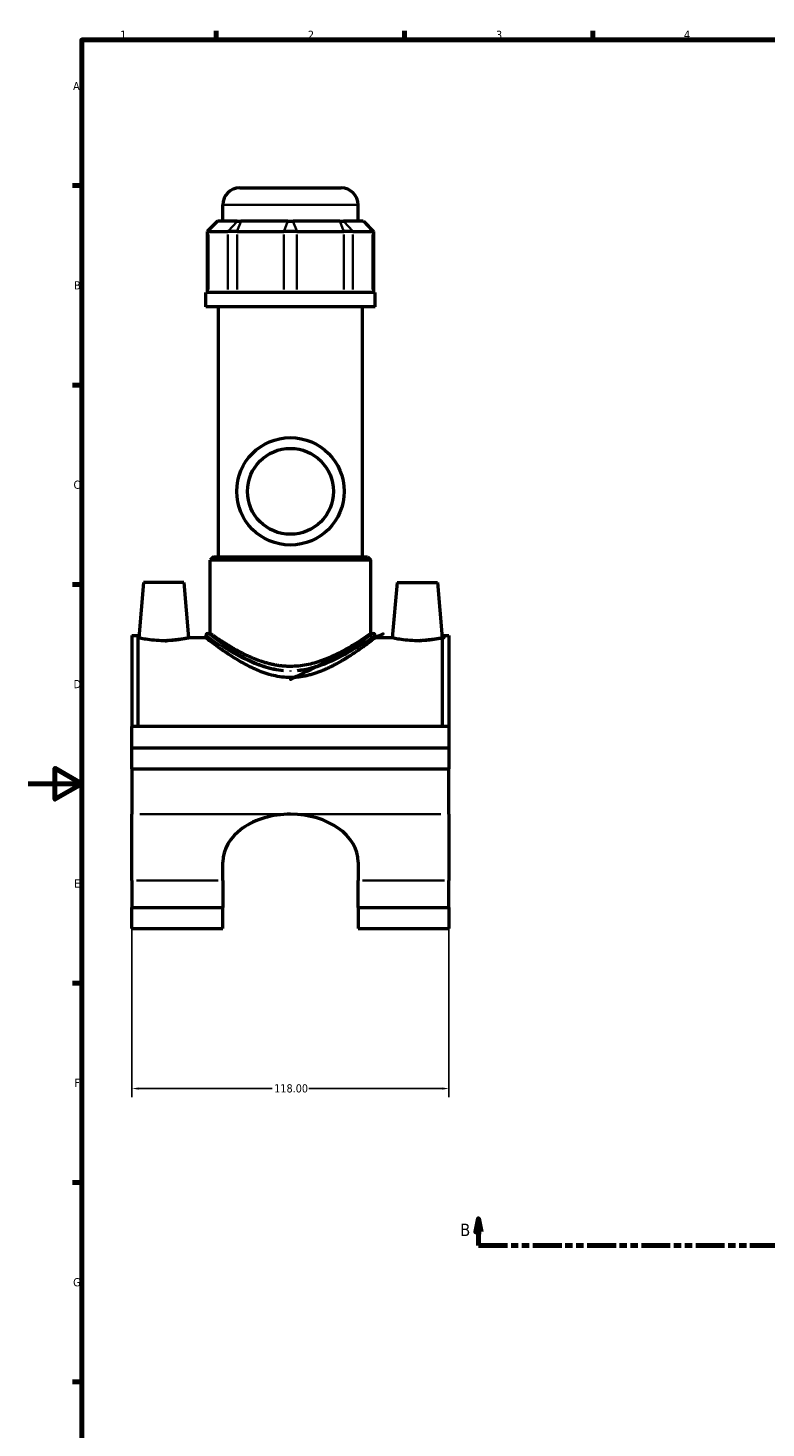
# Model space of a CAD drawing. Header units: millimetres. Extents: x 0 to 898, y -421 to 987.
# Tile 3 of 6: x 0 to 275, y 57 to 578. Entities that reach past the tile are written whole.
import ezdxf

# ---------------------------------------------------------------- set-up
doc = ezdxf.new("R2010")
doc.units = ezdxf.units.MM
doc.linetypes.add('DOUBLE_DASH_CHAIN', pattern=[1.2403, 0.6614, -0.0827, 0.1654, -0.0827, 0.1654, -0.0827])
for name, color, linetype, lineweight in [('Border (ANSI)', 7, 'Continuous', 70), ('Dimension (ANSI)', 7, 'Continuous', 25), ('Section Line (ANSI)', 7, 'DOUBLE_DASH_CHAIN', 70), ('Visible (ANSI)', 7, 'Continuous', 50), ('Visible Narrow (ANSI)', 7, 'Continuous', 35)]:
    doc.layers.add(name, color=color, linetype=linetype, lineweight=lineweight)
doc.styles.add('Label Text (ANSI)', font='tahoma.ttf')
doc.styles.add('Note Text (ANSI)', font='tahoma.ttf')
doc.dimstyles.new('Default - mm (ANSI)', dxfattribs={"dimtxt": 3.04800009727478, "dimasz": 2.5, "dimexe": 3.175, "dimexo": 1.6002, "dimgap": 0.7999999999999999, "dimtad": 0, "dimtoh": 1, "dimrnd": 1e-08, "dimzin": 4, "dimdsep": 46, "dimtxsty": 'Note Text (ANSI)', "dimcen": 0.09, "dimdle": 10, "dimclrd": 256, "dimclre": 256, "dimclrt": 256, "dimadec": 1, "dimazin": 1, "dimtfac": 1, "dimtofl": 0, "dimtmove": 0, "dimatfit": 3, "dimfxl": 1, "dimtolj": 1, "dimtzin": 4, "dimlwd": -1, "dimlwe": -1, "dimarcsym": 0})

# ---------------------------------------------------------------- blocks, each defined once
blk = doc.blocks.new('Borders Default Border')
at = {"layer": 'Border (ANSI)'}
for p, q in [((70.08333206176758, 574.0000152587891), (70.08333206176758, 577.4480056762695)), ((140.1666641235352, 574.0000152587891), (140.1666641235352, 577.4480056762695)), ((210.2499961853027, 574.0000152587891), (210.2499961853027, 577.4480056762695)), ((20, 519.7499847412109), (16.55200004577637, 519.7499847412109)), ((20, 445.4999923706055), (16.55200004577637, 445.4999923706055)), ((20, 371.25), (16.55200004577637, 371.25)), ((20, 222.7499961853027), (16.55200004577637, 222.7499961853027)), ((20, 148.5000038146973), (16.55200004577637, 148.5000038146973)), ((20, 74.25000190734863), (16.55200004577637, 74.25000190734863))]:
    blk.add_line(p, q, dxfattribs=at)
at = {"layer": 'Border (ANSI)', "flags": 128}
for points in [[(20, 20), (20, 574.0000152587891), (820.9999847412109, 574.0000152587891), (820.9999847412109, 20), (20, 20)], [(0, 297.0000076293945), (20, 297.0000076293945), (10, 302.773494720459), (10, 291.2265014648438), (20, 297.0000076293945)]]:
    blk.add_lwpolyline(points, dxfattribs=at)
at = {"layer": 'Border (ANSI)', "color": 230, "true_color": 0xff0080, "char_height": 3.048000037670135, "attachment_point": 7, "style": 'Note Text (ANSI)'}
for s, insert in [('1', (34.3540311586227, 574.4)), ('2', (104.2008390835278, 574.4)), ('3', (174.2597883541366, 574.3357795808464)), ('4', (244.2285165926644, 574.4)), ('A', (16.77949436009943, 555.3509999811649)), ('B', (17.14579267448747, 481.1009999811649)), ('C', (16.95163907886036, 406.7966596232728)), ('D', (16.95930643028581, 332.600999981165)), ('E', (17.20507306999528, 258.350999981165)), ('F', (17.28781862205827, 184.100999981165)), ('G', (16.81084813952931, 109.7917195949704))]:
    blk.add_mtext(s, dxfattribs=dict(at, insert=insert))
blk = doc.blocks.new('2dTransSection0')
at = {"layer": 'Section Line (ANSI)', "linetype": 'Continuous'}
for p, q in [((167.710980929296, 135.1005223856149), (166.710980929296, 130.1005223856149)), ((167.710980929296, 130.1005223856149), (167.710980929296, 135.1005223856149)), ((168.710980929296, 130.1005223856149), (167.710980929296, 135.1005223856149)), ((542.3048552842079, 135.1005223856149), (541.3048552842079, 130.1005223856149)), ((542.3048552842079, 130.1005223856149), (542.3048552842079, 135.1005223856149)), ((543.3048552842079, 130.1005223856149), (542.3048552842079, 135.1005223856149)), ((166.710980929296, 130.1005223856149), (168.710980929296, 130.1005223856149)), ((167.710980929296, 125.1005223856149), (167.710980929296, 130.1005223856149)), ((541.3048552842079, 130.1005223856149), (543.3048552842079, 130.1005223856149)), ((542.3048552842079, 125.1005223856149), (542.3048552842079, 130.1005223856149)), ((167.710980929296, 125.1005223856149), (178.3305743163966, 125.1005223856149)), ((531.6852618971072, 125.1005223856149), (542.3048552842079, 125.1005223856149))]:
    blk.add_line(p, q, dxfattribs=at)
at = {"layer": 'Section Line (ANSI)', "linetype": 'DOUBLE_DASH_CHAIN', "ltscale": 16.30314636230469}
blk.add_line((167.710980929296, 125.1005223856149), (542.3048552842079, 125.1005223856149), dxfattribs=at)
at = {"layer": 'Section Line (ANSI)', "linetype": 'Continuous', "flags": 128}
for points in [[(168.7109825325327, 130.1005223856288), (167.7109787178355, 135.1005223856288), (166.7109749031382, 130.1005223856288), (168.7109825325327, 130.1005223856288)], [(543.304850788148, 130.1005223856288), (542.3048565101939, 135.1005223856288), (541.3048526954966, 130.1005223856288), (543.304850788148, 130.1005223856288)]]:
    blk.add_lwpolyline(points, dxfattribs=at)
at = {"layer": 'Section Line (ANSI)'}
for points in [[(168.7109825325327, 130.1005223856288), (167.7109787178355, 135.1005223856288), (166.7109749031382, 130.1005223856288), (168.7109825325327, 130.1005223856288)], [(543.304850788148, 130.1005223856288), (542.3048565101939, 135.1005223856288), (541.3048526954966, 130.1005223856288), (543.304850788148, 130.1005223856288)]]:
    blk.add_solid(points, dxfattribs=at)
at = {"layer": 'Section Line (ANSI)', "char_height": 4.571999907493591, "attachment_point": 7, "style": 'Label Text (ANSI)'}
for insert in [(160.9631579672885, 128.6005223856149), (546.2620564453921, 128.6005223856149)]:
    blk.add_mtext('B', dxfattribs=dict(at, insert=insert))
blk = doc.blocks.new('*D8')
at = {"layer": 'Defpoints', "color": 0, "transparency": 16777216}
for p in [(38.71529711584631, 255.7573716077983), (156.7152971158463, 255.7573716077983), (156.7152971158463, 183.5039049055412)]:
    blk.add_point(p, dxfattribs=at)
at = {"layer": 'Dimension (ANSI)', "transparency": 16777216}
for p, q in [((38.71529711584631, 254.1571716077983), (38.7152971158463, 180.3289049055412)), ((156.7152971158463, 254.1571716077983), (156.7152971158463, 180.3289049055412)), ((41.2152971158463, 183.5039049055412), (90.87558977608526, 183.5039049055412)), ((154.2152971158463, 183.5039049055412), (104.5550044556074, 183.5039049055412))]:
    blk.add_line(p, q, dxfattribs=at)
for points in [[(41.2152971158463, 183.9205715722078), (41.2152971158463, 183.0872382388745), (38.7152971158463, 183.5039049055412)], [(154.2152971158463, 183.9205715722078), (154.2152971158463, 183.0872382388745), (156.7152971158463, 183.5039049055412)]]:
    blk.add_solid(points, dxfattribs=at)
at = {"layer": 'Dimension (ANSI)', "color": 230, "true_color": 0xff0080, "transparency": 16777216, "insert": (91.67558977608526, 185.0975033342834), "char_height": 3.04800009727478, "attachment_point": 1, "style": 'Note Text (ANSI)'}
blk.add_mtext('\\A1;118.00', dxfattribs=at)

msp = doc.modelspace()

# ---------------------------------------------------------------- linework, layer by layer
at = {"layer": 'Visible (ANSI)'}
for p, q in [((78.81529711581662, 518.8983328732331), (116.6152971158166, 518.8983328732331)), ((72.51529711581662, 506.5083328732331), (72.51529711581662, 512.5983328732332)), ((122.9152971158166, 506.5083328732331), (122.9152971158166, 512.5983328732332)), ((70.51436797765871, 506.5083328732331), (66.7343679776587, 502.7283328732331)), ((70.51436797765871, 506.5083328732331), (70.70619155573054, 506.5083328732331)), ((77.9350683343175, 506.5083328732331), (70.70619155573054, 506.5083328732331)), ((77.9350683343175, 506.5083328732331), (79.29888250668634, 506.5083328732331)), ((96.7509348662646, 506.5083328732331), (79.29888250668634, 506.5083328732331)), ((96.7509348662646, 506.5083328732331), (98.67965936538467, 506.5083328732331)), ((116.1317117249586, 506.5083328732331), (98.67965936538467, 506.5083328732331)), ((116.1317117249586, 506.5083328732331), (117.4955258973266, 506.5083328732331)), ((124.7244026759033, 506.5083328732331), (117.4955258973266, 506.5083328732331)), ((124.7244026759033, 506.5083328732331), (124.9162262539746, 506.5083328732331)), ((124.9162262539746, 506.5083328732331), (128.6962262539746, 502.7283328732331)), ((67.2139269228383, 502.7283328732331), (66.7343679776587, 502.7283328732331)), ((66.7343679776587, 502.7283328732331), (66.7343679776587, 479.9583328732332)), ((67.21392692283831, 502.7283328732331), (74.44280370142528, 502.7283328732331)), ((77.85233913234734, 502.7283328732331), (74.44280370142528, 502.7283328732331)), ((77.85233913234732, 502.7283328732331), (95.3043914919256, 502.7283328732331)), ((100.1262027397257, 502.7283328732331), (95.3043914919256, 502.7283328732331)), ((100.1262027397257, 502.7283328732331), (117.5782550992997, 502.7283328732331)), ((120.9877905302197, 502.7283328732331), (117.5782550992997, 502.7283328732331)), ((120.9877905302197, 502.7283328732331), (128.2166673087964, 502.7283328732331)), ((128.6962262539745, 502.7283328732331), (128.2166673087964, 502.7283328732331)), ((128.6962262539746, 502.7283328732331), (128.6962262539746, 479.9583328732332)), ((129.2152971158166, 479.9583328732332), (66.21529711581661, 479.9583328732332)), ((66.21529711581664, 474.6483328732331), (66.21529711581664, 479.9583328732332)), ((129.2152971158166, 474.6483328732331), (129.2152971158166, 479.9583328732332)), ((129.2152971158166, 474.6483328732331), (66.21529711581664, 474.6483328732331)), ((70.94029711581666, 381.4983328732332), (70.94029711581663, 474.6483328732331)), ((124.4902971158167, 381.4983328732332), (124.4902971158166, 474.6483328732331)), ((69.05029711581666, 381.4983328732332), (67.79029711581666, 380.2383328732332)), ((69.05029711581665, 381.4983328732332), (126.3802971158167, 381.4983328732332)), ((126.3802971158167, 381.4983328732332), (127.6402971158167, 380.2383328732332)), ((127.6402971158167, 380.2383328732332), (67.79029711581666, 380.2383328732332)), ((67.79029711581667, 352.9863328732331), (67.79029711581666, 380.2383328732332)), ((127.6402971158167, 352.9863328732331), (127.6402971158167, 380.2383328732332)), ((43.01529711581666, 371.8983328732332), (41.21740508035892, 351.3483328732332)), ((58.01529711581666, 371.8983328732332), (43.01529711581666, 371.8983328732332)), ((58.01529711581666, 371.8983328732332), (59.8131891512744, 351.3483328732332)), ((137.4152971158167, 371.8983328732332), (135.6174050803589, 351.3483328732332)), ((137.4152971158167, 371.8983328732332), (152.4152971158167, 371.8983328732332)), ((152.4152971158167, 371.8983328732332), (154.2131891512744, 351.3483328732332)), ((38.71529711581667, 352.1673328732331), (38.71529711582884, 318.2733328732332)), ((38.71529711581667, 352.1673328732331), (41.07529711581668, 352.1673328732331)), ((41.07529711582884, 318.2733328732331), (41.07529711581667, 352.1673328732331)), ((41.21740508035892, 351.3483328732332), (41.07529711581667, 351.3483328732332)), ((66.21529711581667, 351.3483328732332), (59.8131891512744, 351.3483328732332)), ((66.21529711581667, 352.3563328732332), (66.21529711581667, 351.3483328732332)), ((66.84529711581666, 352.9863328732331), (67.79029711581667, 352.9863328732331)), ((127.6402971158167, 352.9863328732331), (128.5852971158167, 352.9863328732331)), ((129.2152971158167, 352.3563328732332), (129.2152971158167, 351.3483328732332)), ((135.617405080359, 351.3483328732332), (129.2152971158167, 351.3483328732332)), ((154.3552971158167, 351.3483328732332), (154.2131891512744, 351.3483328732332)), ((154.3552971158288, 318.2733328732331), (154.3552971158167, 352.1673328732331)), ((154.3552971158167, 352.1673328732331), (156.7152971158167, 352.1673328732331)), ((156.7152971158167, 352.1673328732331), (156.7152971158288, 318.2733328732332)), ((156.7152971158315, 318.2733328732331), (38.7152971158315, 318.2733328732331)), ((38.7152971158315, 310.4483328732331), (38.7152971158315, 318.2733328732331)), ((156.7152971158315, 318.2733328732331), (156.7152971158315, 310.4483328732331)), ((38.7152971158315, 310.4483328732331), (156.7152971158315, 310.4483328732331)), ((38.7152971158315, 310.4483328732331), (156.7152971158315, 310.4483328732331)), ((38.7152971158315, 302.6233328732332), (38.7152971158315, 310.4483328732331)), ((156.7152971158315, 310.4483328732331), (156.7152971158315, 302.6233328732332)), ((38.71529711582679, 302.6233328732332), (38.71529711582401, 285.6671908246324)), ((38.7152971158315, 302.6233328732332), (156.7152971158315, 302.6233328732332)), ((156.715297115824, 285.6671908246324), (156.7152971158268, 302.6233328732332)), ((38.71529711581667, 260.9360487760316), (38.71529711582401, 285.6671908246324)), ((156.715297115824, 285.6671908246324), (156.7152971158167, 260.9360487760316)), ((72.51529711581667, 260.9360487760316), (72.51529711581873, 267.8480999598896)), ((122.9152971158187, 267.8480999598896), (122.9152971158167, 260.9360487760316)), ((38.71529711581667, 260.9360487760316), (38.71529711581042, 250.8837031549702)), ((72.51529711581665, 260.9360487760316), (72.5152971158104, 250.8837031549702)), ((122.9152971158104, 250.8837031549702), (122.9152971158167, 260.9360487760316)), ((156.7152971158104, 250.8837031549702), (156.7152971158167, 260.9360487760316)), ((38.71529711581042, 250.8837031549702), (72.51529711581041, 250.8837031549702)), ((38.71529711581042, 243.1164103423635), (38.71529711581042, 250.8837031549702)), ((72.51529711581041, 243.1164103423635), (72.51529711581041, 250.8837031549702)), ((122.9152971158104, 250.8837031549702), (122.9152971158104, 243.1164103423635)), ((122.9152971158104, 250.8837031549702), (156.7152971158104, 250.8837031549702)), ((156.7152971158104, 250.8837031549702), (156.7152971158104, 243.1164103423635)), ((38.71529711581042, 243.1164103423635), (72.51529711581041, 243.1164103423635)), ((122.9152971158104, 243.1164103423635), (156.7152971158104, 243.1164103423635))]:
    msp.add_line(p, q, dxfattribs=at)
for radius in [20.00000000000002, 16.00000000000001]:
    msp.add_circle((97.71529711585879, 405.8983328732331), radius, dxfattribs=at)
for centre, radius, start, end in [((78.81529711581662, 512.5983328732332), 6.300000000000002, 90, 180), ((116.6152971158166, 512.5983328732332), 6.300000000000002, 0, 90), ((66.84529711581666, 352.3563328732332), 0.6300000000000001, 90, 180), ((128.5852971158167, 352.3563328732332), 0.6300000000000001, 0, 90)]:
    msp.add_arc(centre, radius, start, end, dxfattribs=at)
for centre, major_axis, ratio, start_param, end_param in [((97.71529711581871, 267.8480999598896), (-25.2, -8.881784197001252e-15), 0.707106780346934, 4.712388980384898, 6.283185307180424), ((97.71529711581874, 267.8480999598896), (25.2, -6.202699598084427e-16), 0.7071067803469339, 0, 1.570796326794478)]:
    msp.add_ellipse(centre, major_axis=major_axis, ratio=ratio, start_param=start_param, end_param=end_param, dxfattribs=at)
for points, knots in [([(50.51529711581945, 350.2564073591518), (49.33578746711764, 350.2564073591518), (48.08224088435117, 350.3154391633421), (45.78564605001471, 350.525250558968), (44.74216241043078, 350.6726662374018), (43.10109472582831, 350.9460023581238), (42.39151933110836, 351.090042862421), (41.4495843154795, 351.2925449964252), (41.21740508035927, 351.3483328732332), (41.21740508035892, 351.3483328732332)], [2.827249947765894, 2.827249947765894, 2.827249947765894, 2.827249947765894, 3.181102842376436, 3.181102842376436, 3.534955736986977, 3.534955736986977, 3.887915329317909, 3.887915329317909, 4.240874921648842, 4.240874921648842, 4.240874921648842, 4.240874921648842]), ([(59.8131891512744, 351.3483328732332), (59.81318915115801, 351.3483328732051), (59.58100991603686, 351.2925449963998), (58.63907490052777, 351.090042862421), (57.92949950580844, 350.9460023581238), (56.28843182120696, 350.6726662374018), (55.24494818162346, 350.525250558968), (52.94835334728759, 350.3154391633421), (51.69480676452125, 350.2564073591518), (50.51529711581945, 350.2564073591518)], [7.068124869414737, 7.068124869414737, 7.068124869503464, 7.068124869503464, 7.421084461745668, 7.421084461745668, 7.7740440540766, 7.7740440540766, 8.127896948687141, 8.127896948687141, 8.481749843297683, 8.481749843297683, 8.481749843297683, 8.481749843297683]), ([(97.71529711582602, 336.5641980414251), (95.58682405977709, 336.5641980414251), (93.45906247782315, 336.8317855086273), (89.3230427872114, 337.8034748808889), (87.3136101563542, 338.5029574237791), (83.4995673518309, 340.1264603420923), (81.69149456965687, 341.0495201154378), (78.34638710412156, 342.9235186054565), (76.80962030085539, 343.873912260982), (74.1066669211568, 345.62597670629), (72.83282453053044, 346.4973145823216), (70.55266233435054, 348.105199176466), (69.54627087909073, 348.8410729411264), (67.90514321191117, 350.0593400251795), (67.2690113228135, 350.5425001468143), (66.42390228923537, 351.1871700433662), (66.2152971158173, 351.3483328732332), (66.21529711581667, 351.3483328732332)], [0, 0, 0, 0, 0.6385419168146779, 0.6385419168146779, 1.277083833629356, 1.277083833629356, 1.915625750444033, 1.915625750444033, 2.554167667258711, 2.554167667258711, 3.177112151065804, 3.177112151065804, 3.800056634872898, 3.800056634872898, 4.423001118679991, 4.423001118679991, 5.045945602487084, 5.045945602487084, 5.045945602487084, 5.045945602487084]), ([(97.71529711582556, 340.7006779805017), (95.73172375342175, 340.7006779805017), (93.72571063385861, 340.9015083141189), (89.80238272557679, 341.6575894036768), (87.88443674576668, 342.2100844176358), (84.24132836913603, 343.5176489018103), (82.51232758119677, 344.2718140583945), (79.31926235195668, 345.8200287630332), (77.85522621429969, 346.6132237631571), (75.27397088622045, 348.0910629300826), (74.05649867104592, 348.8335161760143), (71.88453086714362, 350.2072898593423), (70.92992169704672, 350.8379027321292), (69.37767441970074, 351.8823456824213), (68.77874848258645, 352.2967174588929), (67.98489237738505, 352.8488658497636), (67.79029711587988, 352.9863328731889), (67.79029711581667, 352.9863328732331)], [0, 0, 0, 0, 0.5950720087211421, 0.5950720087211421, 1.190144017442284, 1.190144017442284, 1.785216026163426, 1.785216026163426, 2.380288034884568, 2.380288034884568, 2.96668926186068, 2.96668926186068, 3.553090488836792, 3.553090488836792, 4.139491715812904, 4.139491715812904, 4.725892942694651, 4.725892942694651, 4.725892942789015, 4.725892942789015]), ([(129.2152971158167, 351.3483328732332), (129.2152971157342, 351.3483328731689), (129.0066919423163, 351.1871700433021), (128.1615829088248, 350.5425001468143), (127.5254510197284, 350.0593400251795), (125.8843233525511, 348.8410729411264), (124.8779318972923, 348.105199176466), (122.5977697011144, 346.4973145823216), (121.323927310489, 345.62597670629), (118.620973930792, 343.873912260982), (117.0842071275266, 342.9235186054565), (113.7390996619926, 341.0495201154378), (111.9310268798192, 340.1264603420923), (108.1169840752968, 338.5029574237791), (106.10755144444, 337.8034748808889), (101.9715317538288, 336.8317855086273), (99.84377017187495, 336.5641980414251), (97.71529711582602, 336.5641980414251)], [15.13783680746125, 15.13783680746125, 15.13783680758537, 15.13783680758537, 15.76078129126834, 15.76078129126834, 16.38372577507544, 16.38372577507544, 17.00667025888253, 17.00667025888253, 17.62961474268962, 17.62961474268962, 18.2681566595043, 18.2681566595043, 18.90669857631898, 18.90669857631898, 19.54524049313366, 19.54524049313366, 20.18378240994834, 20.18378240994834, 20.18378240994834, 20.18378240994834]), ([(127.6402971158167, 352.9863328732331), (127.6402971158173, 352.9863328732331), (127.4457018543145, 352.848865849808), (126.6518457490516, 352.2967174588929), (126.0529198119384, 351.8823456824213), (124.5006725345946, 350.8379027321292), (123.5460633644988, 350.2072898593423), (121.3740955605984, 348.8335161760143), (120.1566233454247, 348.0910629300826), (117.575368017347, 346.6132237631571), (116.1113318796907, 345.8200287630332), (112.9182666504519, 344.2718140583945), (111.1892658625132, 343.5176489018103), (107.5461574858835, 342.2100844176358), (105.6282115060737, 341.6575894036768), (101.7048835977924, 340.9015083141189), (99.69887047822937, 340.7006779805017), (97.71529711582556, 340.7006779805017)], [14.17767882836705, 14.17767882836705, 14.17767882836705, 14.17767882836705, 14.76408005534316, 14.76408005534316, 15.35048128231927, 15.35048128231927, 15.93688250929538, 15.93688250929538, 16.52328373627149, 16.52328373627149, 17.11835574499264, 17.11835574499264, 17.71342775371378, 17.71342775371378, 18.30849976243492, 18.30849976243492, 18.90357177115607, 18.90357177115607, 18.90357177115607, 18.90357177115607]), ([(144.9152971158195, 350.2564073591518), (143.7357874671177, 350.2564073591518), (142.4822408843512, 350.3154391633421), (140.1856460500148, 350.525250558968), (139.1421624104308, 350.6726662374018), (137.5010947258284, 350.9460023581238), (136.7915193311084, 351.090042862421), (135.8495843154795, 351.2925449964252), (135.6174050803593, 351.3483328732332), (135.617405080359, 351.3483328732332)], [0, 0, 0, 0, 0.3538528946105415, 0.3538528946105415, 0.7077057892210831, 0.7077057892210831, 1.060665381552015, 1.060665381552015, 1.413624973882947, 1.413624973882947, 1.413624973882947, 1.413624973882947]), ([(154.2131891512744, 351.3483328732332), (154.213189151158, 351.3483328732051), (153.9810099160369, 351.2925449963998), (153.0390749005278, 351.090042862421), (152.3294995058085, 350.9460023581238), (150.688431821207, 350.6726662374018), (149.6449481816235, 350.525250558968), (147.3483533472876, 350.3154391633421), (146.0948067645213, 350.2564073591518), (144.9152971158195, 350.2564073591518)], [4.240874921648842, 4.240874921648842, 4.24087492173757, 4.24087492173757, 4.593834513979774, 4.593834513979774, 4.946794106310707, 4.946794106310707, 5.300647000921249, 5.300647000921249, 5.65449989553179, 5.65449989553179, 5.65449989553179, 5.65449989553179])]:
    msp.add_open_spline(points, degree=3, knots=knots, dxfattribs=at)
at = {"layer": 'Visible Narrow (ANSI)'}
for p, q in [((122.6050432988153, 512.5983328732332), (72.8255509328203, 512.5983328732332)), ((70.53157832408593, 506.3193328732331), (67.38854015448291, 502.9173328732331)), ((77.76045510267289, 506.3193328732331), (74.61741693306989, 502.9173328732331)), ((79.22655533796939, 506.3193328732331), (77.92466630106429, 502.9173328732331)), ((96.67860769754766, 506.3193328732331), (95.37671866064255, 502.9173328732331)), ((98.75198653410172, 506.3193328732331), (100.0538755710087, 502.9173328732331)), ((116.2040388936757, 506.3193328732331), (117.5059279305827, 502.9173328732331)), ((117.6701391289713, 506.3193328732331), (120.8131772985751, 502.9173328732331)), ((124.8990159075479, 506.3193328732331), (128.0420540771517, 502.9173328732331)), ((67.21392692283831, 481.0968328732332), (67.21392692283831, 501.5898328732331)), ((74.44280370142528, 501.5898328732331), (74.44280370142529, 481.0968328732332)), ((77.85233913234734, 481.0968328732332), (77.85233913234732, 501.5898328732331)), ((95.3043914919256, 501.5898328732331), (95.3043914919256, 481.0968328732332)), ((100.1262027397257, 481.0968328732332), (100.1262027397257, 501.5898328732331)), ((117.5782550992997, 501.5898328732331), (117.5782550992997, 481.0968328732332)), ((120.9877905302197, 481.0968328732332), (120.9877905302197, 501.5898328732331)), ((128.2166673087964, 501.5898328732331), (128.2166673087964, 481.0968328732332)), ((97.71529711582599, 339.2243184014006), (97.71529711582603, 338.8386060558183)), ((41.665297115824, 285.6671908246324), (94.76529711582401, 285.6671908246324)), ((100.665297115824, 285.6671908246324), (153.765297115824, 285.6671908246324)), ((40.40529711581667, 260.9360487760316), (70.82529711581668, 260.9360487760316)), ((124.6052971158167, 260.9360487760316), (155.0252971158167, 260.9360487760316))]:
    msp.add_line(p, q, dxfattribs=at)
for points, knots in [([(66.32376799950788, 352.2774505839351), (66.39855575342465, 352.2239417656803), (66.51357033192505, 352.1416117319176), (67.22532504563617, 351.6318513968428), (68.28687412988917, 350.8730915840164), (71.51718891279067, 348.675021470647), (73.8679000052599, 347.1255176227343), (78.89781785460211, 344.2269176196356), (81.44426172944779, 342.8875089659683), (86.5063207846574, 340.7985107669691), (88.93552298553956, 339.9876388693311), (92.6860342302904, 339.2168936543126), (93.90355320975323, 339.0361248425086), (95.13318506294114, 338.9288919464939)], [-14.78414949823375, -14.78414949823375, -14.78414949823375, -14.78414949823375, -14.51538845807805, -14.51538845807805, -13.55271199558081, -13.55271199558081, -12.37301224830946, -12.37301224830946, -11.4078090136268, -11.4078090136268, -10.63344917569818, -10.63344917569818, -10.27375449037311, -10.27375449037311, -10.27375449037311, -10.27375449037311]), ([(95.18482730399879, 339.3572787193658), (93.97978808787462, 339.4661217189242), (92.78661948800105, 339.6496047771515), (89.11111846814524, 340.4319227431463), (86.73050031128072, 341.2549698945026), (81.7696824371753, 343.3753344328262), (79.2741674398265, 344.7348543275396), (74.34484794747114, 347.6769768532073), (72.04115107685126, 349.2497465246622), (68.87544258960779, 351.480820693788), (67.8351244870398, 352.2509732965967), (67.13760486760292, 352.7683876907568), (67.02489058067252, 352.8519539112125), (66.95159858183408, 352.9062661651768)], [10.27375449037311, 10.27375449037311, 10.27375449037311, 10.27375449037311, 10.63344917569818, 10.63344917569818, 11.4078090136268, 11.4078090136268, 12.37301224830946, 12.37301224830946, 13.55271199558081, 13.55271199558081, 14.51538845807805, 14.51538845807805, 14.78414949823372, 14.78414949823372, 14.78414949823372, 14.78414949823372]), ([(128.4800890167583, 352.9074527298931), (128.4259809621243, 352.86729596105), (128.3504253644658, 352.8111889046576), (127.7698371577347, 352.3797728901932), (126.7611981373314, 351.6303181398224), (123.8448310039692, 349.5667653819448), (121.8965628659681, 348.2270461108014), (116.9296396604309, 345.1495324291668), (113.782652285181, 343.3677852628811), (107.1697219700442, 340.6636989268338), (103.7786357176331, 339.6750314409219), (100.2464019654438, 339.3560687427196)], [25.30846514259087, 25.30846514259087, 25.30846514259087, 25.30846514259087, 25.50622937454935, 25.50622937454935, 26.49132847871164, 26.49132847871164, 27.53507968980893, 27.53507968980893, 28.7643849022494, 28.7643849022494, 29.81894855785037, 29.81894855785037, 29.81894855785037, 29.81894855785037]), ([(100.2980571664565, 338.9276998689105), (103.9023773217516, 339.2419441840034), (107.3626694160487, 340.215986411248), (114.1105574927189, 342.8800714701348), (117.3217691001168, 344.6354614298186), (122.3900580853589, 347.6674497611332), (124.3780867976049, 348.9873506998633), (127.3539716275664, 351.02037752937), (128.3831951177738, 351.7587456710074), (128.9756320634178, 352.1837797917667), (129.0527296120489, 352.2390568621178), (129.1079419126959, 352.2786195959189)], [-29.81894855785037, -29.81894855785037, -29.81894855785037, -29.81894855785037, -28.7643849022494, -28.7643849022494, -27.53507968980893, -27.53507968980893, -26.49132847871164, -26.49132847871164, -25.50622937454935, -25.50622937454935, -25.30846514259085, -25.30846514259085, -25.30846514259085, -25.30846514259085])]:
    msp.add_open_spline(points, degree=3, knots=knots, dxfattribs=at)

# ---------------------------------------------------------------- block references
msp.add_blockref('Borders Default Border', (0, 0))
at = {"layer": 'Section Line (ANSI)'}
msp.add_blockref('2dTransSection0', (0, 0), dxfattribs=at)

# ---------------------------------------------------------------- dimensions: what is measured, and where the dimension line sits
at = {"layer": 'Dimension (ANSI)'}
dim = msp.add_linear_dim(base=(156.7152971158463, 183.5039049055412), p1=(38.71529711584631, 255.7573716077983), p2=(156.7152971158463, 255.7573716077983), dimstyle='Default - mm (ANSI)', override={"dimtoh": 0, "dimdec": 2, "dimtp": 0, "dimtm": -0, "dimtdec": 2, "dimatfit": 1}, dxfattribs=at)
dim.commit()
dim.dimension.update_dxf_attribs({"geometry": '*D8', "text_midpoint": (97.71529711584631, 183.5039049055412), "dimtype": 160})

doc.saveas('drawing.dxf')
